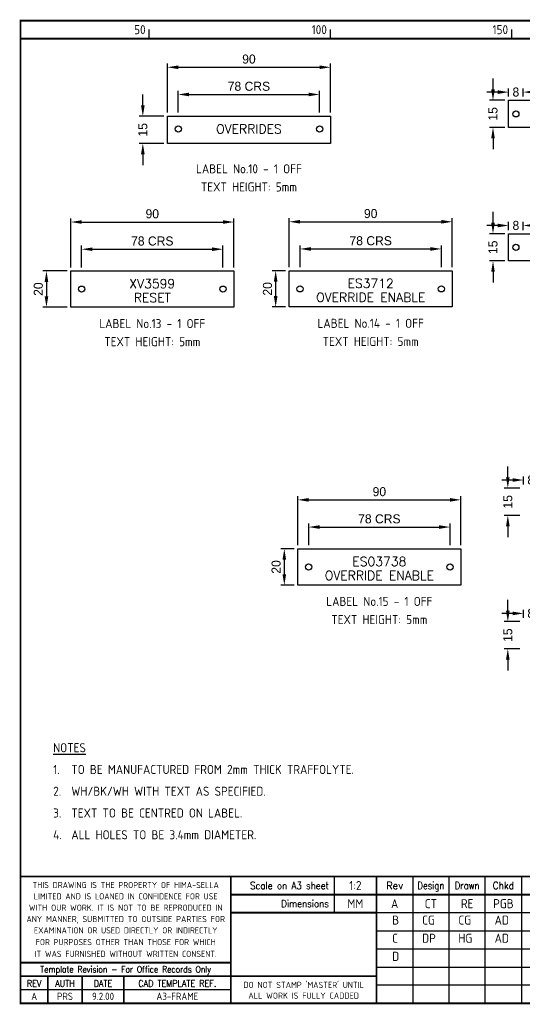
# Model space of a CAD drawing. Extents: x 28 to 817, y 0 to 551.
# Tile 1 of 3: x 28 to 306, y 0 to 544. Entities that reach past the tile are written whole.
import ezdxf
from ezdxf.enums import TextEntityAlignment as Align

# ---------------------------------------------------------------- set-up
doc = ezdxf.new("R2010")
doc.units = 0
doc.header["$LTSCALE"] = 0.25
doc.header["$MEASUREMENT"] = 0
doc.header["$PDSIZE"] = 1
doc.layers.get('0').update_dxf_attribs({"color": 41, "linetype": 'CONTINUOUS'})
doc.layers.get('DEFPOINTS').update_dxf_attribs({"linetype": 'CONTINUOUS'})
for name, color, linetype in [('00-DRG_FRAME', 12, 'CONTINUOUS'), ('01-DRAW', 7, 'CONTINUOUS'), ('02-TEXT', 2, 'CONTINUOUS'), ('03-DIM', 3, 'CONTINUOUS')]:
    doc.layers.add(name, color=color, linetype=linetype)
doc.styles.add('ISO', font='iso.shx')
doc.styles.add('ROMAND', font='ROMAND')
doc.dimstyles.get("Standard").update_dxf_attribs({"dimtxt": 0.18, "dimasz": 0.18, "dimexe": 0.18, "dimexo": 0.0625, "dimgap": 0.09, "dimtad": 0, "dimtih": 1, "dimtoh": 1, "dimzin": 0, "dimdsep": 46, "dimtxsty": 'STANDARD', "dimcen": 0.09, "dimadec": 0, "dimazin": 0, "dimtfac": 1, "dimtofl": 0, "dimtmove": 2, "dimatfit": 3, "dimfxl": 1, "dimtolj": 1, "dimtzin": 0, "dimarcsym": 0})

# ---------------------------------------------------------------- blocks, each defined once
blk = doc.blocks.new('A3-REVA')
at = {"style": 'ISO'}
for tag, p in [('DESIGNED', (292, 31.75)), ('A', (117.7, 26.75)), ('DES', (127.7, 26.75)), ('DRN', (137.7, 26.75)), ('CHKD', (147.7, 26.75)), ('APPD', (157.7, 26.75)), ('DATE', (258, 26.75)), ('DRAWN', (292, 26.75)), ('CHECKED', (292, 21.75)), ('APPD', (292, 16.75)), ('DATE', (292, 11.75))]:
    blk.add_attdef(tag, text='', height=2.5, dxfattribs=at).set_placement(p, align=Align.CENTER)
blk.add_attdef('DESCRIPTION', (164.7, 26.75), '', height=2.5, dxfattribs=at)
blk = doc.blocks.new('*D2')
at = {"layer": '03-DIM', "lineweight": -2}
for p, q in [((116, 492.26), (116, 504.26)), ((122, 502.26), (188, 502.26)), ((194, 492.26), (194, 504.26))]:
    blk.add_line(p, q, dxfattribs=at)
at = {"layer": '03-DIM'}
for points in [[(122, 503.26), (122, 501.26), (116, 502.26)], [(188, 501.26), (188, 503.26), (194, 502.26)]]:
    blk.add_solid(points, dxfattribs=at)
at = {"layer": 'DEFPOINTS', "color": 0}
for p in [(194, 502.26), (116, 490.26), (194, 490.26)]:
    blk.add_point(p, dxfattribs=at)
at = {"layer": '03-DIM', "color": 2, "insert": (155, 506.76), "char_height": 5, "attachment_point": 5}
blk.add_mtext('\\A1;78 CRS', dxfattribs=at)
blk = doc.blocks.new('*D3')
at = {"layer": '03-DIM', "lineweight": -2}
for p, q in [((110, 492.26), (110, 519.26)), ((116, 517.26), (194, 517.26)), ((200, 492.26), (200, 519.26))]:
    blk.add_line(p, q, dxfattribs=at)
at = {"layer": '03-DIM'}
for points in [[(116, 518.26), (116, 516.26), (110, 517.26)], [(194, 516.26), (194, 518.26), (200, 517.26)]]:
    blk.add_solid(points, dxfattribs=at)
at = {"layer": 'DEFPOINTS', "color": 0}
for p in [(200, 517.26), (110, 490.26), (200, 490.26)]:
    blk.add_point(p, dxfattribs=at)
at = {"layer": '03-DIM', "color": 2, "insert": (155, 521.76), "char_height": 5, "attachment_point": 5}
blk.add_mtext('\\A1;90', dxfattribs=at)
blk = doc.blocks.new('*D5')
at = {"layer": '03-DIM', "lineweight": -2}
for p, q in [((177.18, 407.06), (177.18, 434.06)), ((183.18, 432.06), (261.18, 432.06)), ((267.18, 407.06), (267.18, 434.06))]:
    blk.add_line(p, q, dxfattribs=at)
at = {"layer": '03-DIM'}
for points in [[(183.18, 433.06), (183.18, 431.06), (177.18, 432.06)], [(261.18, 431.06), (261.18, 433.06), (267.18, 432.06)]]:
    blk.add_solid(points, dxfattribs=at)
at = {"layer": 'DEFPOINTS', "color": 0}
for p in [(267.18, 432.06), (177.18, 405.06), (267.18, 405.06)]:
    blk.add_point(p, dxfattribs=at)
at = {"layer": '03-DIM', "color": 2, "insert": (222.18, 436.56), "char_height": 5, "attachment_point": 5}
blk.add_mtext('\\A1;90', dxfattribs=at)
blk = doc.blocks.new('*D4')
at = {"layer": '03-DIM', "lineweight": -2}
for p, q in [((183.18, 407.06), (183.18, 419.06)), ((261.18, 407.06), (261.18, 419.06)), ((189.18, 417.06), (255.18, 417.06))]:
    blk.add_line(p, q, dxfattribs=at)
at = {"layer": '03-DIM'}
for points in [[(189.18, 418.06), (189.18, 416.06), (183.18, 417.06)], [(255.18, 416.06), (255.18, 418.06), (261.18, 417.06)]]:
    blk.add_solid(points, dxfattribs=at)
at = {"layer": 'DEFPOINTS', "color": 0}
for p in [(261.18, 417.06), (183.18, 405.06), (261.18, 405.06)]:
    blk.add_point(p, dxfattribs=at)
at = {"layer": '03-DIM', "color": 2, "insert": (222.18, 421.56), "char_height": 5, "attachment_point": 5}
blk.add_mtext('\\A1;78 CRS', dxfattribs=at)
blk = doc.blocks.new('*D6')
at = {"layer": '03-DIM', "lineweight": -2}
for p, q in [((56.67, 406.92), (56.67, 433.92)), ((62.67, 431.92), (140.67, 431.92)), ((146.67, 406.92), (146.67, 433.92))]:
    blk.add_line(p, q, dxfattribs=at)
at = {"layer": '03-DIM'}
for points in [[(62.67, 432.92), (62.67, 430.92), (56.67, 431.92)], [(140.67, 430.92), (140.67, 432.92), (146.67, 431.92)]]:
    blk.add_solid(points, dxfattribs=at)
at = {"layer": 'DEFPOINTS', "color": 0}
for p in [(146.67, 431.92), (56.67, 404.92), (146.67, 404.92)]:
    blk.add_point(p, dxfattribs=at)
at = {"layer": '03-DIM', "color": 2, "insert": (101.67, 436.42), "char_height": 5, "attachment_point": 5}
blk.add_mtext('\\A1;90', dxfattribs=at)
blk = doc.blocks.new('*D7')
at = {"layer": '03-DIM', "lineweight": -2}
for p, q in [((62.67, 406.92), (62.67, 418.92)), ((140.67, 406.92), (140.67, 418.92)), ((68.67, 416.92), (134.67, 416.92))]:
    blk.add_line(p, q, dxfattribs=at)
at = {"layer": '03-DIM'}
for points in [[(68.67, 417.92), (68.67, 415.92), (62.67, 416.92)], [(134.67, 415.92), (134.67, 417.92), (140.67, 416.92)]]:
    blk.add_solid(points, dxfattribs=at)
at = {"layer": 'DEFPOINTS', "color": 0}
for p in [(140.67, 416.92), (62.67, 404.92), (140.67, 404.92)]:
    blk.add_point(p, dxfattribs=at)
at = {"layer": '03-DIM', "color": 2, "insert": (101.67, 421.42), "char_height": 5, "attachment_point": 5}
blk.add_mtext('\\A1;78 CRS', dxfattribs=at)
blk = doc.blocks.new('*D8')
at = {"layer": '01-DRAW', "color": 3, "lineweight": -2}
for p, q in [((54.67, 404.92), (41.28, 404.92)), ((43.28, 398.92), (43.28, 390.92)), ((54.67, 384.92), (41.28, 384.92))]:
    blk.add_line(p, q, dxfattribs=at)
at = {"layer": '01-DRAW', "color": 3}
for points in [[(44.28, 398.92), (42.28, 398.92), (43.28, 404.92)], [(42.28, 390.92), (44.28, 390.92), (43.28, 384.92)]]:
    blk.add_solid(points, dxfattribs=at)
at = {"layer": 'DEFPOINTS', "color": 0}
for p in [(56.67, 404.92), (43.28, 384.92), (56.67, 384.92)]:
    blk.add_point(p, dxfattribs=at)
at = {"layer": '01-DRAW', "color": 2, "insert": (38.78, 394.92), "char_height": 5, "attachment_point": 5, "rotation": 90}
blk.add_mtext('\\A1;20', dxfattribs=at)
blk = doc.blocks.new('*D9')
at = {"layer": '01-DRAW', "color": 3, "lineweight": -2}
for p, q in [((175.18, 405.06), (167.74, 405.06)), ((169.74, 399.06), (169.74, 391.06)), ((175.18, 385.06), (167.74, 385.06))]:
    blk.add_line(p, q, dxfattribs=at)
at = {"layer": '01-DRAW', "color": 3}
for points in [[(170.74, 399.06), (168.74, 399.06), (169.74, 405.06)], [(168.74, 391.06), (170.74, 391.06), (169.74, 385.06)]]:
    blk.add_solid(points, dxfattribs=at)
at = {"layer": 'DEFPOINTS', "color": 0}
for p in [(177.18, 405.06), (169.74, 385.06), (177.18, 385.06)]:
    blk.add_point(p, dxfattribs=at)
at = {"layer": '01-DRAW', "color": 2, "insert": (165.24, 395.06), "char_height": 5, "attachment_point": 5, "rotation": 90}
blk.add_mtext('\\A1;20', dxfattribs=at)
blk = doc.blocks.new('*D10')
at = {"layer": '01-DRAW', "color": 3, "lineweight": -2}
for p, q in [((289.67, 505.05), (289.67, 511.05)), ((296.29, 499.05), (287.67, 499.05)), ((296.29, 484.05), (287.67, 484.05)), ((289.67, 478.05), (289.67, 472.05))]:
    blk.add_line(p, q, dxfattribs=at)
at = {"layer": '01-DRAW', "color": 3}
for points in [[(288.67, 505.05), (290.67, 505.05), (289.67, 499.05)], [(290.67, 478.05), (288.67, 478.05), (289.67, 484.05)]]:
    blk.add_solid(points, dxfattribs=at)
at = {"layer": 'DEFPOINTS', "color": 0}
for p in [(298.29, 499.05), (289.67, 484.05), (298.29, 484.05)]:
    blk.add_point(p, dxfattribs=at)
at = {"layer": '01-DRAW', "color": 2, "insert": (289.67, 491.55), "char_height": 5, "attachment_point": 5, "rotation": 90}
blk.add_mtext('\\A1;15', dxfattribs=at)
blk = doc.blocks.new('*D22')
at = {"layer": '01-DRAW', "color": 3, "lineweight": -2}
for p, q in [((298.29, 501.05), (298.29, 505.57)), ((306.29, 501.05), (306.29, 505.57)), ((292.29, 503.57), (286.29, 503.57)), ((312.29, 503.57), (318.29, 503.57))]:
    blk.add_line(p, q, dxfattribs=at)
at = {"layer": '01-DRAW', "color": 3}
for points in [[(292.29, 502.57), (292.29, 504.57), (298.29, 503.57)], [(312.29, 504.57), (312.29, 502.57), (306.29, 503.57)]]:
    blk.add_solid(points, dxfattribs=at)
at = {"layer": 'DEFPOINTS', "color": 0}
for p in [(306.29, 503.57), (298.29, 499.05), (306.29, 499.05)]:
    blk.add_point(p, dxfattribs=at)
at = {"layer": '01-DRAW', "color": 2, "insert": (302.29, 503.57), "char_height": 5, "attachment_point": 5}
blk.add_mtext('\\A1;8', dxfattribs=at)
blk = doc.blocks.new('*D23')
at = {"layer": '01-DRAW', "color": 3, "lineweight": -2}
for p, q in [((96.45, 496.26), (96.45, 502.26)), ((108, 490.26), (94.45, 490.26)), ((108, 475.26), (94.45, 475.26)), ((96.45, 469.26), (96.45, 463.26))]:
    blk.add_line(p, q, dxfattribs=at)
at = {"layer": '01-DRAW', "color": 3}
for points in [[(95.45, 496.26), (97.45, 496.26), (96.45, 490.26)], [(97.45, 469.26), (95.45, 469.26), (96.45, 475.26)]]:
    blk.add_solid(points, dxfattribs=at)
at = {"layer": 'DEFPOINTS', "color": 0}
for p in [(110, 490.26), (96.45, 475.26), (110, 475.26)]:
    blk.add_point(p, dxfattribs=at)
at = {"layer": '01-DRAW', "color": 2, "insert": (96.45, 482.76), "char_height": 5, "attachment_point": 5, "rotation": 90}
blk.add_mtext('\\A1;15', dxfattribs=at)
blk = doc.blocks.new('*D24')
at = {"layer": '01-DRAW', "color": 3, "lineweight": -2}
for p, q in [((289.67, 431.49), (289.67, 437.49)), ((296.29, 425.49), (287.67, 425.49)), ((296.29, 410.49), (287.67, 410.49)), ((289.67, 404.49), (289.67, 398.49))]:
    blk.add_line(p, q, dxfattribs=at)
at = {"layer": '01-DRAW', "color": 3}
for points in [[(288.67, 431.49), (290.67, 431.49), (289.67, 425.49)], [(290.67, 404.49), (288.67, 404.49), (289.67, 410.49)]]:
    blk.add_solid(points, dxfattribs=at)
at = {"layer": 'DEFPOINTS', "color": 0}
for p in [(298.29, 425.49), (289.67, 410.49), (298.29, 410.49)]:
    blk.add_point(p, dxfattribs=at)
at = {"layer": '01-DRAW', "color": 2, "insert": (289.67, 417.99), "char_height": 5, "attachment_point": 5, "rotation": 90}
blk.add_mtext('\\A1;15', dxfattribs=at)
blk = doc.blocks.new('*D36')
at = {"layer": '01-DRAW', "color": 3, "lineweight": -2}
for p, q in [((292.29, 430.01), (286.29, 430.01)), ((298.29, 427.49), (298.29, 432.01)), ((306.29, 427.49), (306.29, 432.01)), ((312.29, 430.01), (318.29, 430.01))]:
    blk.add_line(p, q, dxfattribs=at)
at = {"layer": '01-DRAW', "color": 3}
for points in [[(292.29, 429.01), (292.29, 431.01), (298.29, 430.01)], [(312.29, 431.01), (312.29, 429.01), (306.29, 430.01)]]:
    blk.add_solid(points, dxfattribs=at)
at = {"layer": 'DEFPOINTS', "color": 0}
for p in [(306.29, 430.01), (298.29, 425.49), (306.29, 425.49)]:
    blk.add_point(p, dxfattribs=at)
at = {"layer": '01-DRAW', "color": 2, "insert": (302.29, 430.01), "char_height": 5, "attachment_point": 5}
blk.add_mtext('\\A1;8', dxfattribs=at)
blk = doc.blocks.new('*D39')
at = {"layer": '01-DRAW', "color": 3, "lineweight": -2}
for p, q in [((297.85, 291.12), (297.85, 297.12)), ((304.48, 285.12), (295.85, 285.12)), ((304.48, 270.12), (295.85, 270.12)), ((297.85, 264.12), (297.85, 258.12))]:
    blk.add_line(p, q, dxfattribs=at)
at = {"layer": '01-DRAW', "color": 3}
for points in [[(296.85, 291.12), (298.85, 291.12), (297.85, 285.12)], [(298.85, 264.12), (296.85, 264.12), (297.85, 270.12)]]:
    blk.add_solid(points, dxfattribs=at)
at = {"layer": 'DEFPOINTS', "color": 0}
for p in [(306.48, 285.12), (297.85, 270.12), (306.48, 270.12)]:
    blk.add_point(p, dxfattribs=at)
at = {"layer": '01-DRAW', "color": 2, "insert": (297.85, 277.62), "char_height": 5, "attachment_point": 5, "rotation": 90}
blk.add_mtext('\\A1;15', dxfattribs=at)
blk = doc.blocks.new('*D49')
at = {"layer": '01-DRAW', "color": 3, "lineweight": -2}
for p, q in [((300.48, 289.64), (294.48, 289.64)), ((306.48, 287.12), (306.48, 291.64)), ((314.48, 287.12), (314.48, 291.64)), ((320.48, 289.64), (326.48, 289.64))]:
    blk.add_line(p, q, dxfattribs=at)
at = {"layer": '01-DRAW', "color": 3}
for points in [[(300.48, 288.64), (300.48, 290.64), (306.48, 289.64)], [(320.48, 290.64), (320.48, 288.64), (314.48, 289.64)]]:
    blk.add_solid(points, dxfattribs=at)
at = {"layer": 'DEFPOINTS', "color": 0}
for p in [(314.48, 289.64), (306.48, 285.12), (314.48, 285.12)]:
    blk.add_point(p, dxfattribs=at)
at = {"layer": '01-DRAW', "color": 2, "insert": (310.48, 289.64), "char_height": 5, "attachment_point": 5}
blk.add_mtext('\\A1;8', dxfattribs=at)
blk = doc.blocks.new('*D50')
at = {"layer": '01-DRAW', "color": 3, "lineweight": -2}
for p, q in [((297.85, 217.56), (297.85, 223.56)), ((304.48, 211.56), (295.85, 211.56)), ((304.48, 196.56), (295.85, 196.56)), ((297.85, 190.56), (297.85, 184.56))]:
    blk.add_line(p, q, dxfattribs=at)
at = {"layer": '01-DRAW', "color": 3}
for points in [[(296.85, 217.56), (298.85, 217.56), (297.85, 211.56)], [(298.85, 190.56), (296.85, 190.56), (297.85, 196.56)]]:
    blk.add_solid(points, dxfattribs=at)
at = {"layer": 'DEFPOINTS', "color": 0}
for p in [(306.48, 211.56), (297.85, 196.56), (306.48, 196.56)]:
    blk.add_point(p, dxfattribs=at)
at = {"layer": '01-DRAW', "color": 2, "insert": (297.85, 204.06), "char_height": 5, "attachment_point": 5, "rotation": 90}
blk.add_mtext('\\A1;15', dxfattribs=at)
blk = doc.blocks.new('*D56')
at = {"layer": '01-DRAW', "color": 3, "lineweight": -2}
for p, q in [((306.48, 213.56), (306.48, 218.08)), ((314.48, 213.56), (314.48, 218.08)), ((300.48, 216.08), (294.48, 216.08)), ((320.48, 216.08), (326.48, 216.08))]:
    blk.add_line(p, q, dxfattribs=at)
at = {"layer": '01-DRAW', "color": 3}
for points in [[(300.48, 215.08), (300.48, 217.08), (306.48, 216.08)], [(320.48, 217.08), (320.48, 215.08), (314.48, 216.08)]]:
    blk.add_solid(points, dxfattribs=at)
at = {"layer": 'DEFPOINTS', "color": 0}
for p in [(314.48, 216.08), (306.48, 211.56), (314.48, 211.56)]:
    blk.add_point(p, dxfattribs=at)
at = {"layer": '01-DRAW', "color": 2, "insert": (310.48, 216.08), "char_height": 5, "attachment_point": 5}
blk.add_mtext('\\A1;8', dxfattribs=at)
blk = doc.blocks.new('*D58')
at = {"layer": '03-DIM', "lineweight": -2}
for p, q in [((181.96, 253.69), (181.96, 280.69)), ((187.96, 278.69), (265.96, 278.69)), ((271.96, 253.69), (271.96, 280.69))]:
    blk.add_line(p, q, dxfattribs=at)
at = {"layer": '03-DIM'}
for points in [[(187.96, 279.69), (187.96, 277.69), (181.96, 278.69)], [(265.96, 277.69), (265.96, 279.69), (271.96, 278.69)]]:
    blk.add_solid(points, dxfattribs=at)
at = {"layer": 'DEFPOINTS', "color": 0}
for p in [(271.96, 278.69), (181.96, 251.69), (271.96, 251.69)]:
    blk.add_point(p, dxfattribs=at)
at = {"layer": '03-DIM', "color": 2, "insert": (226.96, 283.19), "char_height": 5, "attachment_point": 5}
blk.add_mtext('\\A1;90', dxfattribs=at)
blk = doc.blocks.new('*D59')
at = {"layer": '03-DIM', "lineweight": -2}
for p, q in [((187.96, 253.69), (187.96, 265.69)), ((193.96, 263.69), (259.96, 263.69)), ((265.96, 253.69), (265.96, 265.69))]:
    blk.add_line(p, q, dxfattribs=at)
at = {"layer": '03-DIM'}
for points in [[(193.96, 264.69), (193.96, 262.69), (187.96, 263.69)], [(259.96, 262.69), (259.96, 264.69), (265.96, 263.69)]]:
    blk.add_solid(points, dxfattribs=at)
at = {"layer": 'DEFPOINTS', "color": 0}
for p in [(265.96, 263.69), (187.96, 251.69), (265.96, 251.69)]:
    blk.add_point(p, dxfattribs=at)
at = {"layer": '03-DIM', "color": 2, "insert": (226.96, 268.19), "char_height": 5, "attachment_point": 5}
blk.add_mtext('\\A1;78 CRS', dxfattribs=at)
blk = doc.blocks.new('*D60')
at = {"layer": '01-DRAW', "color": 3, "lineweight": -2}
for p, q in [((179.96, 251.69), (172.51, 251.69)), ((174.51, 245.69), (174.51, 237.69)), ((179.96, 231.69), (172.51, 231.69))]:
    blk.add_line(p, q, dxfattribs=at)
at = {"layer": '01-DRAW', "color": 3}
for points in [[(175.51, 245.69), (173.51, 245.69), (174.51, 251.69)], [(173.51, 237.69), (175.51, 237.69), (174.51, 231.69)]]:
    blk.add_solid(points, dxfattribs=at)
at = {"layer": 'DEFPOINTS', "color": 0}
for p in [(181.96, 251.69), (174.51, 231.69), (181.96, 231.69)]:
    blk.add_point(p, dxfattribs=at)
at = {"layer": '01-DRAW', "color": 2, "insert": (170.01, 241.69), "char_height": 5, "attachment_point": 5, "rotation": 90}
blk.add_mtext('\\A1;20', dxfattribs=at)

msp = doc.modelspace()

# ---------------------------------------------------------------- linework, layer by layer
at = {"layer": '00-DRG_FRAME'}
for p, q in [((100, 533), (100, 538)), ((200, 533), (200, 538)), ((300, 533), (300, 538)), ((202.023, 71), (202.023, 51)), ((245.4, 71), (245.4, 1)), ((265.4, 1), (265.4, 71)), ((285.4, 1), (285.4, 71)), ((305.4, 71), (305.4, 1)), ((604, 51), (225.4, 51)), ((225.4, 41), (604, 41)), ((604, 31), (225.4, 31)), ((225.4, 21), (530, 21)), ((604, 11), (225.4, 11)), ((145, 8.5), (29, 8.5))]:
    msp.add_line(p, q, dxfattribs=at)
at = {"layer": '00-DRG_FRAME', "const_width": 1}
msp.add_lwpolyline([(29, 1), (809, 1), (809, 543), (29, 543)], close=True, dxfattribs=at)
for points in [[(29, 533), (809, 533)], [(809, 71), (29, 71)], [(145, 1), (145, 71)], [(225.4, 1), (225.4, 71)], [(530, 61), (145, 61)], [(225.4, 51), (145, 51)], [(29, 23.5), (145, 23.5)], [(29, 16), (145, 16)], [(44, 1), (44, 16)], [(63, 1), (63, 16)], [(86, 1), (86, 16)], [(225.4, 16), (145, 16)]]:
    msp.add_lwpolyline(points, dxfattribs=at)
at = {"layer": '01-DRAW'}
for p, q in [((298.294, 499.048), (302.294, 499.048)), ((298.294, 425.486), (302.294, 425.486))]:
    msp.add_line(p, q, dxfattribs=at)
for points in [[(298.294, 499.048), (754.294, 499.048), (754.294, 484.048), (298.294, 484.048)], [(199.997, 475.259), (109.997, 475.259), (109.997, 490.259), (199.997, 490.259)], [(298.294, 425.486), (754.294, 425.486), (754.294, 410.486), (298.294, 410.486)], [(146.672, 384.915), (56.672, 384.915), (56.672, 404.915), (146.672, 404.915)], [(267.184, 385.056), (177.184, 385.056), (177.184, 405.056), (267.184, 405.056)], [(271.957, 231.694), (181.957, 231.694), (181.957, 251.694), (271.957, 251.694)]]:
    msp.add_lwpolyline(points, close=True, dxfattribs=at)
for centre in [(302.294, 491.548), (115.997, 483.259), (193.997, 483.259), (302.294, 417.986), (62.672, 394.915), (140.672, 394.915), (183.184, 395.056), (261.184, 395.056), (187.957, 241.694), (265.957, 241.694)]:
    msp.add_circle(centre, 1.7, dxfattribs=at)

# ---------------------------------------------------------------- block references
at = {"layer": '02-TEXT'}
ref = msp.add_blockref('A3-REVA', (0, 0), dxfattribs=dict(at, xscale=2, yscale=2, zscale=2))
ref.add_attrib('DATE', '08.10.11', dxfattribs={"layer": '0', "height": 5, "style": 'ISO'}).set_placement((584, 23.5), align=Align.CENTER)
ref.add_attrib('APPD', 'MRS', dxfattribs={"layer": '0', "height": 5, "style": 'ISO'}).set_placement((584, 33.5), align=Align.CENTER)
ref.add_attrib('DESIGNED', 'IM', dxfattribs={"layer": '0', "height": 5, "style": 'ISO'}).set_placement((584, 63.5), align=Align.CENTER)
ref.add_attrib('DRAWN', 'AB', dxfattribs={"layer": '0', "height": 5, "style": 'ISO'}).set_placement((584, 53.5), align=Align.CENTER)
ref.add_attrib('CHECKED', 'IM', dxfattribs={"layer": '0', "height": 5, "style": 'ISO'}).set_placement((584, 43.5), align=Align.CENTER)
ref.add_attrib('A', 'A', dxfattribs={"layer": '0', "height": 5, "style": 'ISO'}).set_placement((235.4, 53.5), align=Align.CENTER)
ref.add_attrib('DES', 'CT', dxfattribs={"layer": '0', "height": 5, "style": 'ISO'}).set_placement((255.4, 53.5), align=Align.CENTER)
ref.add_attrib('DRN', 'RE', dxfattribs={"layer": '0', "height": 5, "style": 'ISO'}).set_placement((275.4, 53.5), align=Align.CENTER)
ref.add_attrib('CHKD', 'PGB', dxfattribs={"layer": '0', "height": 5, "style": 'ISO'}).set_placement((295.4, 53.5), align=Align.CENTER)
ref.add_attrib('APPD', 'NGB', dxfattribs={"layer": '0', "height": 5, "style": 'ISO'}).set_placement((315.4, 53.5), align=Align.CENTER)
ref.add_attrib('DESCRIPTION', 'AS BUILT PER C10265-006V', (329.4, 53.5), dxfattribs={"layer": '0', "height": 5, "style": 'ISO'})
ref.add_attrib('DATE', '29.05.12', dxfattribs={"layer": '0', "height": 5, "style": 'ISO'}).set_placement((515, 53.5), align=Align.CENTER)

# ---------------------------------------------------------------- texts
at = {"style": 'ISO'}
for tag, p in [('1:2', (213.72, 63.5)), ('MM', (213.72, 53.5))]:
    msp.add_attdef(tag, text='N/A', height=5, dxfattribs=at).set_placement(p, align=Align.CENTER)
at = {"layer": '00-DRG_FRAME', "style": 'ISO'}
for s, p in [('50', (98, 535.5)), ('100', (198, 535.5)), ('150', (298, 535.5))]:
    msp.add_text(s, height=5, dxfattribs=at).set_placement(p, align=Align.RIGHT)
at = {"layer": '00-DRG_FRAME', "color": 3, "style": 'ISO'}
for s, width, p in [('THIS DRAWING IS THE PROPERTY OF HIMA-SELLA', 0.9, (87, 66.289)), ("DO NOT STAMP 'MASTER' UNTIL", 0.95, (185.2, 11.539))]:
    msp.add_text(s, height=3.4, dxfattribs=dict(at, width=width)).set_placement(p, align=Align.MIDDLE)
at = {"layer": '00-DRG_FRAME', "color": 4, "style": 'ROMAND', "width": 0.87}
for s, p in [('Scale on A3 sheet', (199.079, 63.993)), ('Dimensions', (199.079, 54.014))]:
    msp.add_text(s, height=4, dxfattribs=at).set_placement(p, align=Align.RIGHT)
at = {"layer": '00-DRG_FRAME', "color": 4, "style": 'ROMAND'}
msp.add_text('Rev', height=4, dxfattribs=at).set_placement((235.4, 64), align=Align.CENTER)
for s, width, p in [('Design', 0.85, (255.4, 64)), ('Drawn', 0.85, (275.4, 64)), ('Chkd', 0.9, (295.4, 64))]:
    msp.add_text(s, height=4, dxfattribs=dict(at, width=width)).set_placement(p, align=Align.CENTER)
at = {"layer": '00-DRG_FRAME', "color": 3, "style": 'ISO'}
for s, width, p in [('LIMITED AND IS LOANED IN CONFIDENCE FOR USE', 0.9, (87, 60.039)), ('WITH OUR WORK. IT IS NOT TO BE REPRODUCED IN', 0.87, (87, 53.776)), ('ANY MANNER, SUBMITTED TO OUTSIDE PARTIES FOR', 0.87, (87, 47.526)), ('EXAMINATION OR USED DIRECTLY OR INDIRECTLY', 0.9, (87, 41.276)), ('FOR PURPOSES OTHER THAN THOSE FOR WHICH', 0.9, (87, 34.811)), ('IT WAS FURNISHED WITHOUT WRITTEN CONSENT.', 0.9, (87, 28.311))]:
    msp.add_text(s, height=3.4, dxfattribs=dict(at, width=width)).set_placement(p, align=Align.MIDDLE_CENTER)
at = {"layer": '00-DRG_FRAME', "color": 4, "style": 'ROMAND'}
for s, width, p in [('Template Revision - For Office Records Only', 0.85, (87, 19.25)), ('REV', 0.9, (36.5, 12)), ('AUTH', 0.9, (53.5, 12)), ('DATE', 0.9, (74.5, 12)), ('CAD TEMPLATE REF.', 0.9, (115.5, 12))]:
    msp.add_text(s, height=3.6, dxfattribs=dict(at, width=width)).set_placement(p, align=Align.MIDDLE)
at = {"layer": '00-DRG_FRAME', "color": 41, "style": 'ISO'}
for s, p in [('A', (36.5, 2.9)), ('PRS', (53.5, 2.9)), ('9.2.00', (74.5, 2.9)), ('A3-FRAME', (115.5, 2.9))]:
    msp.add_text(s, height=4, dxfattribs=at).set_placement(p, align=Align.CENTER)
at = {"layer": '00-DRG_FRAME', "color": 3, "style": 'ISO'}
msp.add_text('ALL WORK IS FULLY CADDED', height=3.4, dxfattribs=at).set_placement((185.2, 5.289), align=Align.MIDDLE_CENTER)
at = {"layer": '02-TEXT'}
for s, style, p in [('OVERRIDES', 'ROMAND', (154.997, 483.259)), ('LABEL No.10 - 1 OFF', 'ISO', (154.997, 461.259)), ('TEXT HEIGHT: 5mm', 'ISO', (154.997, 451.259)), ('XV3599', 'ROMAND', (101.672, 397.915)), ('ES3712', 'ROMAND', (222.184, 398.056)), ('RESET', 'ROMAND', (101.672, 390.212)), ('OVERRIDE ENABLE', 'ROMAND', (222.184, 390.352)), ('LABEL No.13 - 1 OFF', 'ISO', (101.672, 375.915)), ('LABEL No.14 - 1 OFF', 'ISO', (222.184, 376.056)), ('TEXT HEIGHT: 5mm', 'ISO', (222.184, 366.056)), ('TEXT HEIGHT: 5mm', 'ISO', (101.672, 365.915)), ('ES03738', 'ROMAND', (226.957, 244.694)), ('OVERRIDE ENABLE', 'ROMAND', (226.957, 236.99)), ('LABEL No.15 - 1 OFF', 'ISO', (226.957, 222.694)), ('TEXT HEIGHT: 5mm', 'ISO', (226.957, 212.694))]:
    msp.add_text(s, height=5, dxfattribs=dict(at, style=style)).set_placement(p, align=Align.MIDDLE)
at = {"layer": '02-TEXT', "style": 'ISO'}
for s, p in [('%%UNOTES', (47, 142)), ('1.', (47, 130)), ('TO BE MANUFACTURED FROM 2mm THICK TRAFFOLYTE.', (57, 130)), ('2.', (47, 118)), ('WH/BK/WH WITH TEXT AS SPECIFIED.', (57, 118)), ('3.', (47, 106)), ('TEXT TO BE CENTRED ON LABEL.', (57, 106)), ('4.', (47, 94)), ('ALL HOLES TO BE 3.4mm DIAMETER.', (57, 94)), ('B', (234.044, 46.95)), ('CG', (250.554, 46.951)), ('CG', (270.554, 46.951)), ('AD', (290.554, 46.951)), ('C', (234.044, 36.95)), ('DP', (250.554, 36.951)), ('HG', (270.554, 36.951)), ('AD', (290.554, 36.951)), ('D', (234.044, 26.95))]:
    msp.add_text(s, height=5, dxfattribs=at).set_placement(p, align=Align.MIDDLE_LEFT)

# ---------------------------------------------------------------- dimensions: what is measured, and where the dimension line sits
at = {"layer": '01-DRAW'}
for base, p1, p2, picture, middle in [((289.671, 484.048), (298.294, 499.048), (298.294, 484.048), '*D10', (289.671, 491.548)), ((96.447, 475.259), (109.997, 490.259), (109.997, 475.259), '*D23', (96.447, 482.759)), ((289.671, 410.486), (298.294, 425.486), (298.294, 410.486), '*D24', (289.671, 417.986)), ((297.852, 270.12), (306.476, 285.12), (306.476, 270.12), '*D39', (297.852, 277.62)), ((297.852, 196.559), (306.476, 211.559), (306.476, 196.559), '*D50', (297.852, 204.059))]:
    dim = msp.add_linear_dim(base=base, p1=p1, p2=p2, angle=90, dimstyle='STANDARD', override={"dimscale": 2, "dimtxt": 2.5, "dimasz": 3, "dimexe": 1, "dimexo": 1, "dimgap": 1, "dimtad": 1, "dimtih": 0, "dimtoh": 0, "dimdec": 0, "dimclrd": 3, "dimclre": 3, "dimclrt": 2, "dimadec": 1, "dimtdec": 0, "dimatfit": 0}, dxfattribs=at)
    dim.commit()
    dim.dimension.update_dxf_attribs({"geometry": picture, "text_midpoint": middle, "dimtype": 160})
for base, p1, p2, picture, middle in [((306.294, 503.568), (298.294, 499.048), (306.294, 499.048), '*D22', (302.294, 503.568)), ((306.294, 430.006), (298.294, 425.486), (306.294, 425.486), '*D36', (302.294, 430.006)), ((314.476, 289.64), (306.476, 285.12), (314.476, 285.12), '*D49', (310.476, 289.64)), ((314.476, 216.079), (306.476, 211.559), (314.476, 211.559), '*D56', (310.476, 216.079))]:
    dim = msp.add_linear_dim(base=base, p1=p1, p2=p2, dimstyle='STANDARD', override={"dimscale": 2, "dimtxt": 2.5, "dimasz": 3, "dimexe": 1, "dimexo": 1, "dimgap": 1, "dimtad": 1, "dimtih": 0, "dimtoh": 0, "dimdec": 0, "dimclrd": 3, "dimclre": 3, "dimclrt": 2, "dimadec": 1, "dimtdec": 0, "dimatfit": 0}, dxfattribs=at)
    dim.commit()
    dim.dimension.update_dxf_attribs({"geometry": picture, "text_midpoint": middle, "dimtype": 160})
for base, p1, p2, picture, middle in [((43.278, 384.915), (56.672, 404.915), (56.672, 384.915), '*D8', (38.778, 394.915)), ((169.738, 385.056), (177.184, 405.056), (177.184, 385.056), '*D9', (165.238, 395.056)), ((174.51, 231.694), (181.957, 251.694), (181.957, 231.694), '*D60', (170.01, 241.694))]:
    dim = msp.add_linear_dim(base=base, p1=p1, p2=p2, angle=90, dimstyle='STANDARD', override={"dimscale": 2, "dimtxt": 2.5, "dimasz": 3, "dimexe": 1, "dimexo": 1, "dimgap": 1, "dimtad": 1, "dimtih": 0, "dimtoh": 0, "dimdec": 0, "dimclrd": 3, "dimclre": 3, "dimclrt": 2, "dimadec": 1, "dimtdec": 0, "dimatfit": 0}, dxfattribs=at)
    dim.commit()
    dim.dimension.update_dxf_attribs({"geometry": picture, "text_midpoint": middle})
at = {"layer": '03-DIM'}
for base, p1, p2, text, picture, middle in [((199.997, 517.259), (109.997, 490.259), (199.997, 490.259), '90', '*D3', (154.997, 521.759)), ((193.997, 502.259), (115.997, 490.259), (193.997, 490.259), '78 CRS', '*D2', (154.997, 506.759)), ((267.184, 432.056), (177.184, 405.056), (267.184, 405.056), '90', '*D5', (222.184, 436.556)), ((146.672, 431.915), (56.672, 404.915), (146.672, 404.915), '90', '*D6', (101.672, 436.415)), ((261.184, 417.056), (183.184, 405.056), (261.184, 405.056), '78 CRS', '*D4', (222.184, 421.556)), ((140.672, 416.915), (62.672, 404.915), (140.672, 404.915), '78 CRS', '*D7', (101.672, 421.415)), ((271.957, 278.694), (181.957, 251.694), (271.957, 251.694), '90', '*D58', (226.957, 283.194)), ((265.957, 263.694), (187.957, 251.694), (265.957, 251.694), '78 CRS', '*D59', (226.957, 268.194))]:
    dim = msp.add_linear_dim(base=base, p1=p1, p2=p2, text=text, dimstyle='STANDARD', override={"dimscale": 2, "dimtxt": 2.5, "dimasz": 3, "dimexe": 1, "dimexo": 1, "dimgap": 1, "dimtad": 1, "dimtih": 0, "dimtoh": 0, "dimclrd": 256, "dimclre": 256, "dimclrt": 2}, dxfattribs=at)
    dim.commit()
    dim.dimension.update_dxf_attribs({"geometry": picture, "text_midpoint": middle})

doc.saveas('drawing.dxf')
